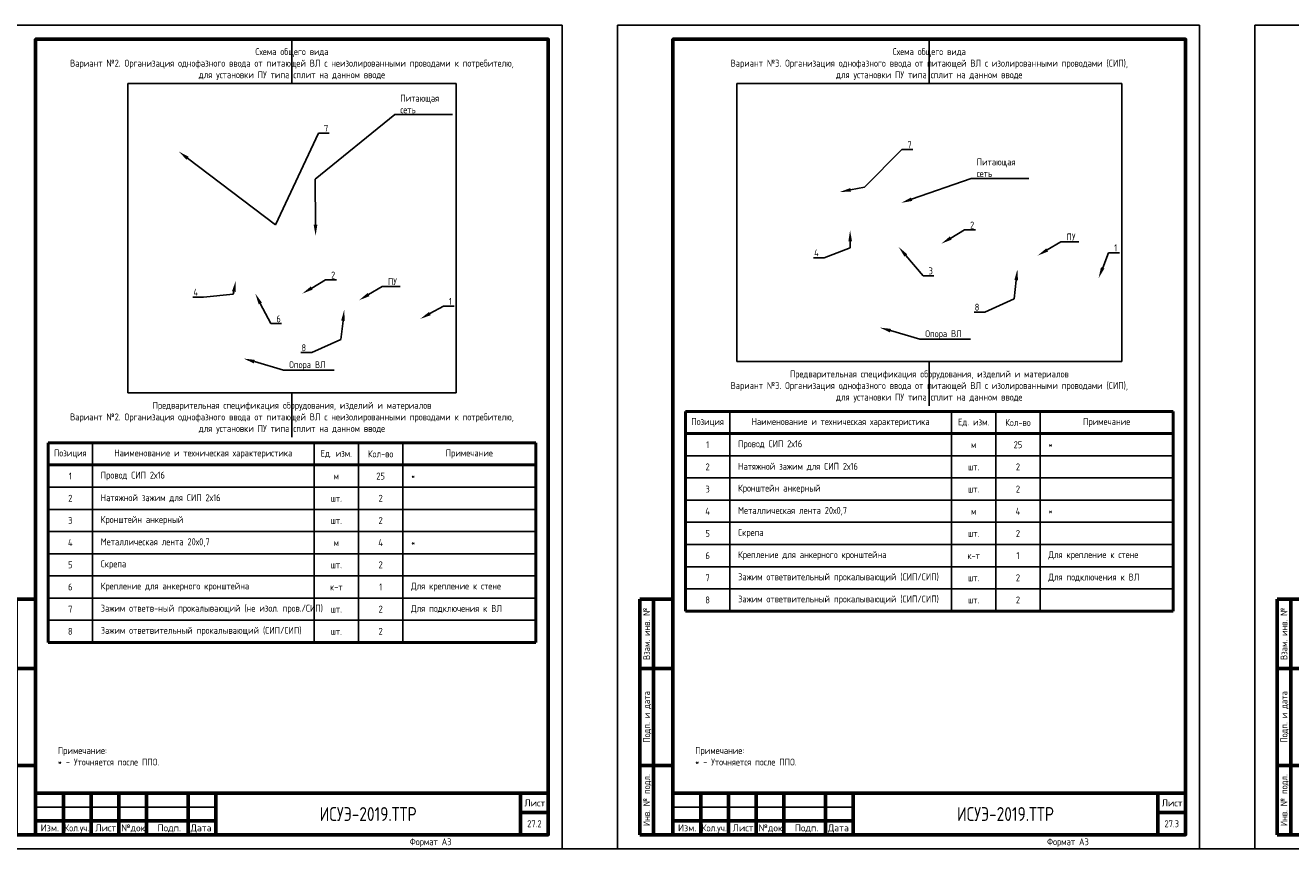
# Model space of a CAD drawing. Header units: millimetres. Extents: x -110 to 4101, y -10868 to 110.
# Tile 15 of 90: x 256 to 713, y -8549 to -8252. Entities that reach past the tile are written whole.
import ezdxf
from ezdxf import colors
from ezdxf.entities.mleader import LeaderData, LeaderLine
from ezdxf.enums import TextEntityAlignment as Align
from ezdxf.math import Vec2, Vec3

# ---------------------------------------------------------------- set-up
doc = ezdxf.new("R2010")
doc.units = ezdxf.units.MM
doc.layers.add('01.Вспомогательный_слой', color=1, linetype='Continuous', plot=False)
doc.layers.add('Формат', color=7, linetype='Continuous', lineweight=25)
doc.layers.add('Формат @ 1', color=7, linetype='Continuous', lineweight=25)
doc.styles.add('Формат', font='isocpeur.ttf')
doc.styles.add('ЭП', font='GOST.TTF')
picture_1 = doc.add_image_def('image5.jpg', size_in_pixel=(723, 681))
picture_2 = doc.add_image_def('image6.jpg', size_in_pixel=(841, 607))

# ---------------------------------------------------------------- blocks, each defined once
blk = doc.blocks.new('*U77')
at = {"layer": 'Формат', "color": 7, "linetype": 'Continuous', "lineweight": 60}
for p, q in [((8, 85), (20, 85)), ((8, 85), (8, 0)), ((13, 85), (13, 0)), ((8, 60), (20, 60)), ((8, 25), (20, 25)), ((20, 15), (205, 15)), ((20, 15), (20, 0)), ((30, 15), (30, 0)), ((40, 15), (40, 0)), ((50, 15), (50, 0)), ((60, 15), (60, 0)), ((75, 15), (75, 0)), ((85, 15), (85, 0)), ((195, 15), (195, 0)), ((20, 5), (85, 5)), ((195, 8), (205, 8)), ((8, 0), (20, 0))]:
    blk.add_line(p, q, dxfattribs=at)
at = {"layer": 'Формат', "color": 7, "linetype": 'Continuous', "lineweight": 25}
blk.add_line((20, 10), (85, 10), dxfattribs=at)
blk.add_lwpolyline([(0, -5), (210, -5), (210, 292), (0, 292)], close=True, dxfattribs=at)
at = {"layer": 'Формат', "color": 7, "linetype": 'Continuous', "lineweight": 60}
blk.add_lwpolyline([(20, 0), (205, 0), (205, 287), (20, 287)], close=True, dxfattribs=at)
at = {"layer": 'Формат', "color": 7, "linetype": 'Continuous', "lineweight": 25, "style": 'ЭП'}
for s, p in [('Взам. инв. №', (10.5, 72.5)), ('Подп. и дата', (10.5, 42.5)), ('Инв. № подл.', (10.5, 12.5))]:
    blk.add_text(s, height=2.5, rotation=90, dxfattribs=at).set_placement(p, align=Align.MIDDLE_CENTER)
at = {"layer": 'Формат', "color": 7, "linetype": 'Continuous', "lineweight": 25, "style": 'Формат'}
for s, p in [('Лист', (196.38, 10.25)), ('Изм.', (21.81, 1.25)), ('Лист', (41.54, 1.25)), ('№док.', (50.89, 1.25)), ('Подп.', (63.99, 1.25)), ('Дата', (75.95, 1.25))]:
    blk.add_text(s, height=2.5, dxfattribs=at).set_placement(p)
at = {"layer": 'Формат', "color": 7, "linetype": 'Continuous', "lineweight": 25, "style": 'Формат', "width": 0.9}
blk.add_text('Кол.уч.', height=2.5, dxfattribs=at).set_placement((30.38, 1.25))
at = {"layer": 'Формат', "color": 7, "linetype": 'Continuous', "lineweight": 25, "style": 'ЭП', "flags": 8}
blk.add_attdef('N_ИНВ', text='', height=2.5, rotation=90, dxfattribs=at).set_placement((16.5, 12.5), align=Align.MIDDLE_CENTER)
for tag, height, p in [('ОБОЗНАЧЕНИЕ', 5, (140, 7.5)), ('Лист', 2.5, (200, 4))]:
    blk.add_attdef(tag, text='', height=height, dxfattribs=at).set_placement(p, align=Align.MIDDLE_CENTER)
for tag, p in [('изм.№', (21, 7.5)), ('изм.уч.', (31, 7.5)), ('изм.лист', (41, 7.5)), ('изм.№_док.', (50.5, 7.5)), ('изм_дата', (76, 7.5)), ('ФОРМ.ЛИСТА', (155, -2.5))]:
    blk.add_attdef(tag, text='', height=2.5, dxfattribs=at).set_placement(p, align=Align.MIDDLE_LEFT)
blk = doc.blocks.new('*T87')
at = {"color": 0, "linetype": 'ByBlock', "lineweight": 50, "ltscale": 0.2, "transparency": 16777216}
for p, q in [((0, 0), (176, 0)), ((0, 0), (0, -72)), ((176, 0), (176, -72)), ((0, -8), (176, -8)), ((0, -72), (176, -72))]:
    blk.add_line(p, q, dxfattribs=at)
at = {"color": 0, "linetype": 'ByBlock', "ltscale": 0.2, "transparency": 16777216}
for p, q in [((16, 0), (16, -72)), ((96, 0), (96, -72)), ((112, 0), (112, -72)), ((128, 0), (128, -72)), ((0, -16), (16, -16)), ((0, -24), (16, -24)), ((0, -32), (16, -32)), ((0, -40), (128, -40)), ((0, -48), (16, -48))]:
    blk.add_line(p, q, dxfattribs=at)
at = {"color": 0, "linetype": 'ByBlock', "lineweight": -2, "ltscale": 0.2, "transparency": 16777216}
for p, q in [((16, -16), (176, -16)), ((16, -24), (176, -24)), ((16, -32), (176, -32)), ((128, -40), (176, -40)), ((16, -48), (176, -48)), ((0, -56), (176, -56)), ((0, -64), (176, -64))]:
    blk.add_line(p, q, dxfattribs=at)
at = {"color": 0, "ltscale": 0.2, "transparency": 16777216, "char_height": 2.5, "style": 'ЭП'}
for s, insert, width, attachment_point in [('{\\fGOST type A|b1|i0|c204|p34;Позиция}', (8, -4), 10, 5), ('{\\fGOST type A|b1|i0|c204|p34;Наименование и техническая характеристика}', (56, -4), 74, 5), ('{\\fGOST type A|b1|i0|c204|p34;Ед. изм.}', (104, -4), 10, 5), ('{\\fGOST type A|b1|i0|c204|p34;Кол-во}', (120, -4), 10, 5), ('{\\fGOST type A|b1|i0|c204|p34;Примечание}', (152, -4), 42, 5), ('1', (8, -12), 10, 5), ('Провод СИП 2х16', (19, -12), 74, 4), ('м', (104, -12), 10, 5), ('25', (120, -12), 10, 5), ('*', (131, -12), 42, 4), ('Натяжной зажим для СИП 2х16', (19, -20), 74, 4), ('2', (8, -20), 10, 5), ('шт.', (104, -20), 10, 5), ('2', (120, -20), 10, 5), ('3', (8, -28), 10, 5), ('Кронштейн анкерный', (19, -28), 74, 4), ('шт.', (104, -28), 10, 5), ('2', (120, -28), 10, 5), ('4', (8, -36), 10, 5), ('Металлическая лента 20х0,7', (19, -36), 74, 4), ('м', (104, -36), 10, 5), ('4', (120, -36), 10, 5), ('*', (131, -36), 42, 4), ('5', (8, -44), 10, 5), ('Скрепа', (19, -44), 74, 4), ('шт.', (104, -44), 10, 5), ('2', (120, -44), 10, 5), ('Крепление для анкерного кронштейна', (19, -52), 74, 4), ('6', (8, -52), 10, 5), ('к-т', (104, -52), 10, 5), ('1', (120, -52), 10, 5), ('Для крепление к стене', (131, -52), 42, 4), ('7', (8, -60), 10, 5), ('Зажим ответв-ный прокалывающий (не изол. пров./СИП)', (19, -60), 74, 4), ('шт.', (104, -60), 10, 5), ('2', (120, -60), 10, 5), ('Для подключения к ВЛ', (131, -60), 42, 4), ('8', (8, -68), 10, 5), ('Зажим ответвительный прокалывающий (СИП/СИП)', (19, -68), 74, 4), ('шт.', (104, -68), 10, 5), ('2', (120, -68), 10, 5)]:
    blk.add_mtext(s, dxfattribs=dict(at, insert=insert, width=width, attachment_point=attachment_point))
blk = doc.blocks.new('*T88')
at = {"color": 0, "linetype": 'ByBlock', "lineweight": 50, "ltscale": 0.2, "transparency": 16777216}
for p, q in [((0, 0), (176, 0)), ((0, 0), (0, -72)), ((176, 0), (176, -72)), ((0, -8), (176, -8)), ((0, -72), (176, -72))]:
    blk.add_line(p, q, dxfattribs=at)
at = {"color": 0, "linetype": 'ByBlock', "ltscale": 0.2, "transparency": 16777216}
for p, q in [((16, 0), (16, -72)), ((96, 0), (96, -72)), ((112, 0), (112, -72)), ((128, 0), (128, -72)), ((0, -16), (16, -16)), ((0, -24), (16, -24)), ((0, -32), (16, -32)), ((0, -40), (128, -40)), ((0, -48), (16, -48))]:
    blk.add_line(p, q, dxfattribs=at)
at = {"color": 0, "linetype": 'ByBlock', "lineweight": -2, "ltscale": 0.2, "transparency": 16777216}
for p, q in [((16, -16), (176, -16)), ((16, -24), (176, -24)), ((16, -32), (176, -32)), ((128, -40), (176, -40)), ((16, -48), (176, -48)), ((0, -56), (176, -56)), ((0, -64), (176, -64))]:
    blk.add_line(p, q, dxfattribs=at)
at = {"color": 0, "ltscale": 0.2, "transparency": 16777216, "char_height": 2.5, "style": 'ЭП'}
for s, insert, width, attachment_point in [('{\\fGOST type A|b1|i0|c204|p34;Позиция}', (8, -4), 10, 5), ('{\\fGOST type A|b1|i0|c204|p34;Наименование и техническая характеристика}', (56, -4), 74, 5), ('{\\fGOST type A|b1|i0|c204|p34;Ед. изм.}', (104, -4), 10, 5), ('{\\fGOST type A|b1|i0|c204|p34;Кол-во}', (120, -4), 10, 5), ('{\\fGOST type A|b1|i0|c204|p34;Примечание}', (152, -4), 42, 5), ('1', (8, -12), 10, 5), ('Провод СИП 2х16', (19, -12), 74, 4), ('м', (104, -12), 10, 5), ('25', (120, -12), 10, 5), ('*', (131, -12), 42, 4), ('Натяжной зажим для СИП 2х16', (19, -20), 74, 4), ('2', (8, -20), 10, 5), ('шт.', (104, -20), 10, 5), ('2', (120, -20), 10, 5), ('3', (8, -28), 10, 5), ('Кронштейн анкерный', (19, -28), 74, 4), ('шт.', (104, -28), 10, 5), ('2', (120, -28), 10, 5), ('4', (8, -36), 10, 5), ('Металлическая лента 20х0,7', (19, -36), 74, 4), ('м', (104, -36), 10, 5), ('4', (120, -36), 10, 5), ('*', (131, -36), 42, 4), ('5', (8, -44), 10, 5), ('Скрепа', (19, -44), 74, 4), ('шт.', (104, -44), 10, 5), ('2', (120, -44), 10, 5), ('Крепление для анкерного кронштейна', (19, -52), 74, 4), ('6', (8, -52), 10, 5), ('к-т', (104, -52), 10, 5), ('1', (120, -52), 10, 5), ('Для крепление к стене', (131, -52), 42, 4), ('7', (8, -60), 10, 5), ('Зажим ответвительный прокалывающий (СИП/СИП)', (19, -60), 74, 4), ('шт.', (104, -60), 10, 5), ('2', (120, -60), 10, 5), ('Для подключения к ВЛ', (131, -60), 42, 4), ('8', (8, -68), 10, 5), ('Зажим ответвительный прокалывающий (СИП/СИП)', (19, -68), 74, 4), ('шт.', (104, -68), 10, 5), ('2', (120, -68), 10, 5)]:
    blk.add_mtext(s, dxfattribs=dict(at, insert=insert, width=width, attachment_point=attachment_point))

msp = doc.modelspace()

# ---------------------------------------------------------------- linework, layer by layer
at = {"layer": '01.Вспомогательный_слой', "ltscale": 0.2}
for points in [[(352.5, -8257), (352.5, -8273)], [(582.5, -8257), (582.5, -8273)], [(582.5, -8373.278), (582.5, -8389.278)], [(352.5, -8384.596), (352.5, -8400.596)]]:
    msp.add_lwpolyline(points, dxfattribs=at)
at = {"layer": '01.Вспомогательный_слой'}
for points in [[(450, -8549), (470, -8549)], [(680, -8549), (700, -8549)]]:
    msp.add_lwpolyline(points, dxfattribs=at)

# ---------------------------------------------------------------- block references
for name, p in [('*T88', (494.5, -8391.278)), ('*T87', (264.5, -8402.596))]:
    msp.add_blockref(name, p)
at = {"layer": 'Формат @ 1', "ltscale": 0.7}
for p, values in [((240, -8544), {'ОБОЗНАЧЕНИЕ': 'ИСУЭ-2019.ТТР', 'Лист': '27.2', 'ФОРМ.ЛИСТА': 'Формат А3'}), ((470, -8544), {'ОБОЗНАЧЕНИЕ': 'ИСУЭ-2019.ТТР', 'Лист': '27.3', 'ФОРМ.ЛИСТА': 'Формат А3'}), ((700, -8544), {'ОБОЗНАЧЕНИЕ': 'ИСУЭ-2019.ТТР', 'Лист': '27.4', 'ФОРМ.ЛИСТА': 'Формат А3'})]:
    msp.add_blockref('*U77', p, dxfattribs=at).add_auto_attribs(values)

# ---------------------------------------------------------------- texts
at = {"char_height": 2.5, "style": 'ЭП'}
for s, insert, width, attachment_point in [('Схема общего вида\\PВариант №2. Организация однофазного ввода от питающей ВЛ с неизолированными проводами к потребителю, ^Jдля установки ПУ типа сплит на данном вводе', (352.5, -8266), 176, 5), ('Схема общего вида\\PВариант №3. Организация однофазного ввода от питающей ВЛ с изолированными проводами (СИП), ^Jдля установки ПУ типа сплит на данном вводе', (582.5, -8266), 176, 5), ('Предварительная спецификация оборудования, изделий и материалов\\PВариант №3. Организация однофазного ввода от питающей ВЛ с изолированными проводами (СИП), ^Jдля установки ПУ типа сплит на данном вводе', (582.5, -8382.278), 176, 5), ('Предварительная спецификация оборудования, изделий и материалов\\PВариант №2. Организация однофазного ввода от питающей ВЛ с неизолированными проводами к потребителю, ^Jдля установки ПУ типа сплит на данном вводе', (352.5, -8393.596), 176, 5), ('Примечание:\\P* - Уточняется после ППО.', (268, -8519), 169, 7), ('Примечание:\\P* - Уточняется после ППО.', (498, -8519), 169, 7)]:
    msp.add_mtext(s, dxfattribs=dict(at, insert=insert, width=width, attachment_point=attachment_point))

# ---------------------------------------------------------------- pictures from other files: only their frames are drawn
image = msp.add_image(picture_1, insert=(293.261, -8384.596), size_in_units=(118.479, 111.596))
image.dxf.flags = 7
image = msp.add_image(picture_2, insert=(513.032, -8373.278), size_in_units=(138.936, 100.278))
image.dxf.flags = 7

# ---------------------------------------------------------------- leaders
at = {"color": 250}
ml = msp.add_multileader_mtext('Standard', dxfattribs=at)
ml.set_content('Питающая ^Jсеть', color=250, style='ЭП')
ml.set_leader_properties()
ml.build(insert=Vec2(0, 0))
ml.multileader.update_dxf_attribs({"text_left_attachment_type": 5, "text_right_attachment_type": 5, "dogleg_length": 0})
ctx = ml.context
ctx.base_point, ctx.char_height, ctx.plane_origin = Vec3(389.576, -8284.204), 2.5, Vec3(432.219, -8285.956)
ctx.left_attachment, ctx.right_attachment = 5, 5
notes = []
notes.append((ctx, [(1, (1, 1, 0), (389.576, -8284.204), (1, 0), 0, [(0, [(361.025, -8327.959), (360.919, -8307.491)], 0, [])])]))
ctx.mtext.insert, ctx.mtext.flow_direction = Vec3(391.576, -8277.037), 5
ml = msp.add_multileader_mtext('Standard', dxfattribs=at)
ml.set_content('7', color=250, style='ЭП')
ml.set_leader_properties()
ml.build(insert=Vec2(0, 0))
ml.multileader.update_dxf_attribs({"text_left_attachment_type": 5, "text_right_attachment_type": 5, "dogleg_length": 0})
ctx = ml.context
ctx.base_point, ctx.char_height, ctx.plane_origin = Vec3(362.064, -8290.928), 2.5, Vec3(341.429, -8300.488)
ctx.left_attachment, ctx.right_attachment = 5, 5
notes.append((ctx, [(0, (1, 1, 0), (362.064, -8290.928), (1, 0), 0, [(1, [(311.671, -8297.542), (346.539, -8323.947)], 0, [])])]))
ctx.mtext.insert, ctx.mtext.flow_direction = Vec3(364.064, -8287.928), 5
ml = msp.add_multileader_mtext('Standard', dxfattribs=at)
ml.set_content('7', color=250, style='ЭП')
ml.set_leader_properties()
ml.build(insert=Vec2(0, 0))
ml.multileader.update_dxf_attribs({"text_left_attachment_type": 5, "text_right_attachment_type": 5, "dogleg_length": 0})
ctx = ml.context
ctx.base_point, ctx.char_height, ctx.plane_origin = Vec3(572.6, -8296.826), 2.5, Vec3(572.928, -8297.618)
ctx.left_attachment, ctx.right_attachment = 5, 5
notes.append((ctx, [(0, (1, 1, 0), (572.6, -8296.826), (1, 0), 0, [(1, [(550.192, -8312.126), (559.117, -8310.347)], 0, [])])]))
ctx.mtext.insert, ctx.mtext.flow_direction = Vec3(574.6, -8293.826), 5
ml = msp.add_multileader_mtext('Standard', dxfattribs=at)
ml.set_content('Питающая ^Jсеть', color=250, style='ЭП')
ml.set_leader_properties()
ml.build(insert=Vec2(0, 0))
ml.multileader.update_dxf_attribs({"text_left_attachment_type": 5, "text_right_attachment_type": 5, "dogleg_length": 0})
ctx = ml.context
ctx.base_point, ctx.char_height, ctx.plane_origin = Vec3(597.591, -8307.197), 2.5, Vec3(614.589, -8293.117)
ctx.left_attachment, ctx.right_attachment = 5, 5
notes.append((ctx, [(1, (1, 1, 0), (597.591, -8307.197), (1, 0), 0, [(0, [(572.356, -8316.053)], 0, [])])]))
ctx.mtext.insert, ctx.mtext.flow_direction = Vec3(599.591, -8300.031), 5
ml = msp.add_multileader_mtext('Standard', dxfattribs=at)
ml.set_content('2', color=250, style='ЭП')
ml.set_leader_properties()
ml.build(insert=Vec2(0, 0))
ml.multileader.update_dxf_attribs({"text_left_attachment_type": 5, "text_right_attachment_type": 5, "dogleg_length": 0})
ctx = ml.context
ctx.base_point, ctx.char_height, ctx.plane_origin = Vec3(595.212, -8325.811), 2.5, Vec3(600.547, -8326.107)
ctx.left_attachment, ctx.right_attachment = 5, 5
notes.append((ctx, [(0, (1, 1, 0), (595.212, -8325.811), (1, 0), 0, [(0, [(586.807, -8330.77)], 0, [])])]))
ctx.mtext.insert, ctx.mtext.flow_direction = Vec3(597.212, -8322.811), 5
ml = msp.add_multileader_mtext('Standard', dxfattribs=at)
ml.set_content('4', color=250, style='ЭП')
ml.set_leader_properties()
ml.build(insert=Vec2(0, 0))
ml.multileader.update_dxf_attribs({"text_left_attachment_type": 5, "text_right_attachment_type": 5, "dogleg_length": 0})
ctx = ml.context
ctx.base_point, ctx.char_height, ctx.plane_origin = Vec3(539.347, -8335.846), 2.5, Vec3(544.859, -8336.142)
ctx.left_attachment, ctx.right_attachment, ctx.text_align_type = 5, 5, 2
notes.append((ctx, [(1, (1, 1, 0), (544.599, -8335.846), (-1, 0), 0, [(1, [(553.92, -8325.933), (553.982, -8332.249)], 0, [])])]))
ctx.mtext.insert, ctx.mtext.alignment, ctx.mtext.flow_direction = Vec3(542.599, -8332.846), 3, 5
ml = msp.add_multileader_mtext('Standard', dxfattribs=at)
ml.set_content('ПУ', color=250, style='ЭП')
ml.set_leader_properties()
ml.build(insert=Vec2(0, 0))
ml.multileader.update_dxf_attribs({"text_left_attachment_type": 5, "text_right_attachment_type": 5, "dogleg_length": 0})
ctx = ml.context
ctx.base_point, ctx.char_height, ctx.plane_origin = Vec3(629.998, -8330.107), 2.5, Vec3(635.332, -8330.403)
ctx.left_attachment, ctx.right_attachment = 5, 5
notes.append((ctx, [(0, (1, 1, 0), (629.998, -8330.107), (1, 0), 0, [(0, [(621.592, -8335.067)], 0, [])])]))
ctx.mtext.insert, ctx.mtext.flow_direction = Vec3(631.998, -8327.107), 5
ml = msp.add_multileader_mtext('Standard', dxfattribs=at)
ml.set_content('3', color=250, style='ЭП')
ml.set_leader_properties()
ml.build(insert=Vec2(0, 0))
ml.multileader.update_dxf_attribs({"text_left_attachment_type": 5, "text_right_attachment_type": 5, "dogleg_length": 0})
ctx = ml.context
ctx.base_point, ctx.char_height, ctx.plane_origin = Vec3(580.234, -8342.325), 2.5, Vec3(580.709, -8342.917)
ctx.left_attachment, ctx.right_attachment = 5, 5
notes.append((ctx, [(0, (1, 1, 0), (580.234, -8342.325), (1, 0), 0, [(0, [(571.459, -8331.967)], 0, [])])]))
ctx.mtext.insert, ctx.mtext.flow_direction = Vec3(582.234, -8339.325), 5
ml = msp.add_multileader_mtext('Standard', dxfattribs=at)
ml.set_content('1', color=250, style='ЭП')
ml.set_leader_properties()
ml.build(insert=Vec2(0, 0))
ml.multileader.update_dxf_attribs({"text_left_attachment_type": 5, "text_right_attachment_type": 5, "dogleg_length": 0})
ctx = ml.context
ctx.base_point, ctx.char_height, ctx.plane_origin = Vec3(647.224, -8334.025), 2.5, Vec3(657.343, -8338.544)
ctx.left_attachment, ctx.right_attachment = 5, 5
notes.append((ctx, [(0, (1, 1, 0), (647.224, -8334.025), (1, 0), 0, [(0, [(643.603, -8343.208)], 0, [])])]))
ctx.mtext.insert, ctx.mtext.flow_direction = Vec3(649.224, -8331.025), 5
ml = msp.add_multileader_mtext('Standard', dxfattribs=at)
ml.set_content('2', color=250, style='ЭП')
ml.set_leader_properties()
ml.build(insert=Vec2(0, 0))
ml.multileader.update_dxf_attribs({"text_left_attachment_type": 5, "text_right_attachment_type": 5, "dogleg_length": 0})
ctx = ml.context
ctx.base_point, ctx.char_height, ctx.plane_origin = Vec3(364.613, -8343.831), 2.5, Vec3(369.948, -8344.127)
ctx.left_attachment, ctx.right_attachment = 5, 5
notes.append((ctx, [(0, (1, 1, 0), (364.613, -8343.831), (1, 0), 0, [(0, [(356.208, -8348.791)], 0, [])])]))
ctx.mtext.insert, ctx.mtext.flow_direction = Vec3(366.613, -8340.831), 5
ml = msp.add_multileader_mtext('Standard', dxfattribs=at)
ml.set_content('8', color=250, style='ЭП')
ml.set_leader_properties()
ml.build(insert=Vec2(0, 0))
ml.multileader.update_dxf_attribs({"text_left_attachment_type": 5, "text_right_attachment_type": 5, "dogleg_length": 0})
ctx = ml.context
ctx.base_point, ctx.char_height, ctx.plane_origin = Vec3(597.306, -8355.415), 2.5, Vec3(601.235, -8349.103)
ctx.left_attachment, ctx.right_attachment, ctx.text_align_type = 5, 5, 2
notes.append((ctx, [(1, (1, 1, 0), (602.556, -8355.415), (-1, 0), 0, [(1, [(614.295, -8339.964), (613.127, -8350.636)], 0, [])])]))
ctx.mtext.insert, ctx.mtext.alignment, ctx.mtext.flow_direction = Vec3(600.556, -8352.415), 3, 5
ml = msp.add_multileader_mtext('Standard', dxfattribs=at)
ml.set_content('4', color=250, style='ЭП')
ml.set_leader_properties()
ml.build(insert=Vec2(0, 0))
ml.multileader.update_dxf_attribs({"text_left_attachment_type": 5, "text_right_attachment_type": 5, "dogleg_length": 0})
ctx = ml.context
ctx.base_point, ctx.char_height, ctx.plane_origin = Vec3(315.332, -8350.047), 2.5, Vec3(320.844, -8350.343)
ctx.left_attachment, ctx.right_attachment, ctx.text_align_type = 5, 5, 2
notes.append((ctx, [(1, (1, 1, 0), (320.584, -8350.047), (-1, 0), 0, [(1, [(332.215, -8344.152), (331.332, -8349.007)], 0, [])])]))
ctx.mtext.insert, ctx.mtext.alignment, ctx.mtext.flow_direction = Vec3(318.584, -8347.047), 3, 5
ml = msp.add_multileader_mtext('Standard', dxfattribs=at)
ml.set_content('ПУ', color=250, style='ЭП')
ml.set_leader_properties()
ml.build(insert=Vec2(0, 0))
ml.multileader.update_dxf_attribs({"text_left_attachment_type": 5, "text_right_attachment_type": 5, "dogleg_length": 0})
ctx = ml.context
ctx.base_point, ctx.char_height, ctx.plane_origin = Vec3(385.107, -8346.209), 2.5, Vec3(390.441, -8346.505)
ctx.left_attachment, ctx.right_attachment = 5, 5
notes.append((ctx, [(0, (1, 1, 0), (385.107, -8346.209), (1, 0), 0, [(0, [(376.701, -8351.169)], 0, [])])]))
ctx.mtext.insert, ctx.mtext.flow_direction = Vec3(387.107, -8343.209), 5
ml = msp.add_multileader_mtext('Standard', dxfattribs=at)
ml.set_content('6', color=250, style='ЭП')
ml.set_leader_properties()
ml.build(insert=Vec2(0, 0))
ml.multileader.update_dxf_attribs({"text_left_attachment_type": 5, "text_right_attachment_type": 5, "dogleg_length": 0})
ctx = ml.context
ctx.base_point, ctx.char_height, ctx.plane_origin = Vec3(344.863, -8359.612), 2.5, Vec3(345.881, -8359.908)
ctx.left_attachment, ctx.right_attachment = 5, 5
notes.append((ctx, [(0, (1, 1, 0), (344.863, -8359.612), (1, 0), 0, [(0, [(339.245, -8348.757)], 0, [])])]))
ctx.mtext.insert, ctx.mtext.flow_direction = Vec3(346.863, -8356.612), 5
ml = msp.add_multileader_mtext('Standard', dxfattribs=at)
ml.set_content('1', color=250, style='ЭП')
ml.set_leader_properties()
ml.build(insert=Vec2(0, 0))
ml.multileader.update_dxf_attribs({"text_left_attachment_type": 5, "text_right_attachment_type": 5, "dogleg_length": 0})
ctx = ml.context
ctx.base_point, ctx.char_height, ctx.plane_origin = Vec3(407.128, -8353.293), 2.5, Vec3(412.463, -8353.589)
ctx.left_attachment, ctx.right_attachment = 5, 5
notes.append((ctx, [(0, (1, 1, 0), (407.128, -8353.293), (1, 0), 0, [(0, [(398.784, -8357.914)], 0, [])])]))
ctx.mtext.insert, ctx.mtext.flow_direction = Vec3(409.128, -8350.293), 5
ml = msp.add_multileader_mtext('Standard', dxfattribs=at)
ml.set_content('8', color=250, style='ЭП')
ml.set_leader_properties()
ml.build(insert=Vec2(0, 0))
ml.multileader.update_dxf_attribs({"text_left_attachment_type": 5, "text_right_attachment_type": 5, "dogleg_length": 0})
ctx = ml.context
ctx.base_point, ctx.char_height, ctx.plane_origin = Vec3(354.366, -8370.052), 2.5, Vec3(358.295, -8363.741)
ctx.left_attachment, ctx.right_attachment, ctx.text_align_type = 5, 5, 2
notes.append((ctx, [(1, (1, 1, 0), (359.616, -8370.052), (-1, 0), 0, [(1, [(371.355, -8354.601), (370.187, -8365.273)], 0, [])])]))
ctx.mtext.insert, ctx.mtext.alignment, ctx.mtext.flow_direction = Vec3(357.616, -8367.052), 3, 5
ml = msp.add_multileader_mtext('Standard', dxfattribs=at)
ml.set_content('Опора ВЛ', color=250, style='ЭП')
ml.set_leader_properties()
ml.build(insert=Vec2(0, 0))
ml.multileader.update_dxf_attribs({"text_left_attachment_type": 5, "text_right_attachment_type": 5, "dogleg_length": 0})
ctx = ml.context
ctx.base_point, ctx.char_height, ctx.plane_origin = Vec3(579.031, -8365.194), 2.5, Vec3(557.803, -8352.212)
ctx.left_attachment, ctx.right_attachment = 5, 5
notes.append((ctx, [(0, (1, 1, 0), (579.031, -8365.194), (1, 0), 0, [(0, [(564.647, -8361.028)], 0, [])])]))
ctx.mtext.insert, ctx.mtext.flow_direction = Vec3(581.031, -8361.982), 5
ml = msp.add_multileader_mtext('Standard', dxfattribs=at)
ml.set_content('Опора ВЛ', color=250, style='ЭП')
ml.set_leader_properties()
ml.build(insert=Vec2(0, 0))
ml.multileader.update_dxf_attribs({"text_left_attachment_type": 5, "text_right_attachment_type": 5, "dogleg_length": 0})
ctx = ml.context
ctx.base_point, ctx.char_height, ctx.plane_origin = Vec3(349.475, -8376.37), 2.5, Vec3(328.247, -8363.388)
ctx.left_attachment, ctx.right_attachment = 5, 5
notes.append((ctx, [(0, (1, 1, 0), (349.475, -8376.37), (1, 0), 0, [(0, [(335.09, -8372.203)], 0, [])])]))
ctx.mtext.insert, ctx.mtext.flow_direction = Vec3(351.475, -8373.158), 5
for ctx, leaders in notes:
    for number, flags, end, landing, length, lines in leaders:
        leader = LeaderData()
        leader.index, (leader.has_last_leader_line, leader.has_dogleg_vector, leader.attachment_direction) = number, flags
        leader.last_leader_point, leader.dogleg_vector, leader.dogleg_length = Vec3(end), Vec3(landing), length
        for number, points, colour, breaks in lines:
            line = LeaderLine()
            line.index, line.vertices, line.color, line.breaks = number, Vec3.list(points), colors.encode_raw_color(colour), breaks
            leader.lines.append(line)
        ctx.leaders.append(leader)

doc.saveas('drawing.dxf')
